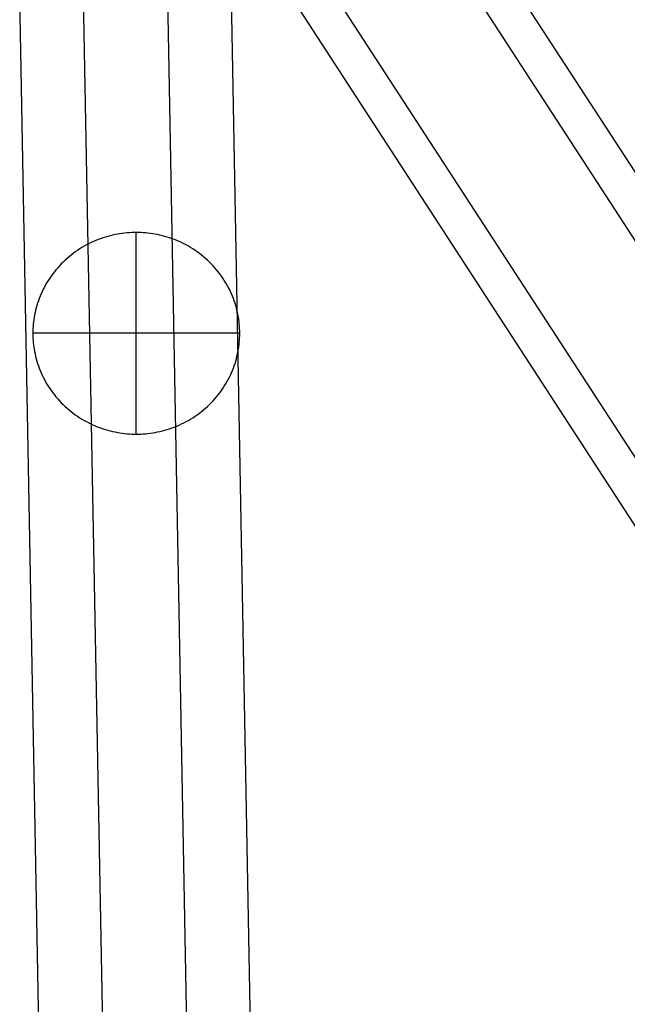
# Model space of a CAD drawing. Extents: x 2585 to 3160, y 2666 to 3200.
# Tile 113 of 256: x 2586 to 2629, y 3050 to 3119. Entities that reach past the tile are written whole.
import ezdxf

# ---------------------------------------------------------------- set-up
doc = ezdxf.new("R2010")
doc.units = 0
doc.layers.add('PP', color=51, linetype='CONTINUOUS')

msp = doc.modelspace()

# ---------------------------------------------------------------- linework, layer by layer
at = {"layer": 'PP'}
for p, q in [((2597.317, 3152.466, 39.849), (2642.453, 3082.94, 390.86)), ((2605.267, 3145.029, 37.339), (2650.403, 3075.503, 388.35)), ((2589.367, 3144.659, 39.036), (2634.503, 3075.133, 390.047)), ((2597.317, 3137.223, 36.526), (2642.453, 3067.697, 387.537)), ((2593.926, 2690.066, 7.294), (2585.942, 3121.103, 6.019)), ((2598.406, 2690.028, 17.424), (2590.421, 3121.064, 16.148)), ((2604.314, 2689.895, 2.926), (2596.329, 3120.932, 1.651)), ((2608.793, 2689.856, 13.056), (2600.809, 3120.893, 11.78)), ((2594.131, 3103.998, 7.138), (2594.131, 3103.998, -0.479)), ((2594.131, 3089.831, 7.138), (2594.131, 3103.998, 7.138)), ((2594.131, 3089.831, -0.479), (2594.131, 3103.998, -0.479)), ((2586.866, 3096.914, 7.138), (2586.866, 3096.914, -0.479)), ((2601.395, 3096.914, 7.138), (2586.866, 3096.914, 7.138)), ((2601.395, 3096.914, -0.479), (2586.866, 3096.914, -0.479)), ((2601.395, 3096.914, 7.138), (2601.395, 3096.914, -0.479)), ((2594.131, 3089.831, 7.138), (2594.131, 3089.831, -0.479))]:
    msp.add_line(p, q, dxfattribs=at)
at = {"layer": 'PP', "extrusion": (0.108601, -0.211755, 0.97127)}
msp.add_lwpolyline([(3753.928, 1584.469), (3754.087, 1584.389), (3754.244, 1584.304), (3754.401, 1584.214), (3754.558, 1584.121), (3754.713, 1584.023), (3754.868, 1583.921), (3755.021, 1583.815), (3755.173, 1583.704), (3755.323, 1583.589), (3755.472, 1583.47), (3755.619, 1583.346), (3755.764, 1583.219), (3755.907, 1583.087), (3756.047, 1582.951), (3756.184, 1582.811), (3756.319, 1582.667), (3756.451, 1582.519), (3756.58, 1582.367), (3756.706, 1582.211), (3756.828, 1582.052), (3756.946, 1581.889), (3757.061, 1581.722), (3757.172, 1581.553), (3757.279, 1581.38), (3757.381, 1581.204), (3757.48, 1581.026), (3757.573, 1580.844), (3757.663, 1580.66), (3757.747, 1580.474), (3757.827, 1580.286), (3757.902, 1580.095), (3757.972, 1579.903), (3758.037, 1579.709), (3758.096, 1579.514), (3758.151, 1579.317), (3758.2, 1579.12), (3758.244, 1578.921), (3758.283, 1578.722), (3758.317, 1578.523), (3758.345, 1578.323), (3758.369, 1578.124), (3758.386, 1577.924), (3758.399, 1577.725), (3758.407, 1577.527), (3758.409, 1577.329), (3758.407, 1577.132), (3758.399, 1576.936), (3758.387, 1576.742), (3758.369, 1576.549), (3758.347, 1576.358), (3758.321, 1576.168), (3758.29, 1575.98), (3758.254, 1575.795), (3758.214, 1575.611), (3758.17, 1575.43), (3758.122, 1575.252), (3758.071, 1575.075), (3758.015, 1574.902), (3757.956, 1574.731), (3757.893, 1574.563), (3757.826, 1574.398), (3757.757, 1574.236), (3757.685, 1574.077), (3757.609, 1573.922), (3757.53, 1573.767), (3757.447, 1573.614), (3757.359, 1573.461), (3757.268, 1573.309), (3757.172, 1573.157), (3757.071, 1573.007), (3756.966, 1572.858), (3756.857, 1572.711), (3756.743, 1572.565), (3756.625, 1572.42), (3756.503, 1572.278), (3756.376, 1572.138), (3756.245, 1572), (3756.109, 1571.865), (3755.97, 1571.732), (3755.826, 1571.602), (3755.679, 1571.475), (3755.527, 1571.351), (3755.371, 1571.23), (3755.212, 1571.113), (3755.049, 1571), (3754.882, 1570.89), (3754.712, 1570.784), (3754.539, 1570.682), (3754.363, 1570.585), (3754.183, 1570.491), (3754.001, 1570.403), (3753.816, 1570.318), (3753.629, 1570.239), (3753.439, 1570.164), (3753.247, 1570.094), (3753.053, 1570.029), (3752.858, 1569.969), (3752.661, 1569.914), (3752.462, 1569.864), (3752.262, 1569.819), (3752.062, 1569.78), (3751.861, 1569.745), (3751.659, 1569.716), (3751.457, 1569.692), (3751.255, 1569.673), (3751.052, 1569.66), (3750.85, 1569.651), (3750.649, 1569.648), (3750.448, 1569.649), (3750.248, 1569.656), (3750.05, 1569.667), (3749.852, 1569.683), (3749.656, 1569.704), (3749.461, 1569.729), (3749.268, 1569.759), (3749.077, 1569.794), (3748.887, 1569.832), (3748.7, 1569.875), (3748.516, 1569.922), (3748.333, 1569.973), (3748.153, 1570.028), (3747.976, 1570.086), (3747.802, 1570.148), (3747.63, 1570.213), (3747.461, 1570.282), (3747.295, 1570.353), (3747.132, 1570.428), (3746.973, 1570.505), (3746.815, 1570.586), (3746.657, 1570.671), (3746.5, 1570.761), (3746.343, 1570.854), (3746.188, 1570.952), (3746.033, 1571.054), (3745.88, 1571.16), (3745.728, 1571.271), (3745.578, 1571.386), (3745.429, 1571.505), (3745.282, 1571.628), (3745.137, 1571.756), (3744.994, 1571.888), (3744.854, 1572.024), (3744.717, 1572.164), (3744.582, 1572.308), (3744.45, 1572.456), (3744.321, 1572.608), (3744.195, 1572.764), (3744.073, 1572.923), (3743.955, 1573.086), (3743.84, 1573.252), (3743.729, 1573.422), (3743.622, 1573.595), (3743.52, 1573.771), (3743.421, 1573.949), (3743.328, 1574.131), (3743.238, 1574.314), (3743.154, 1574.501), (3743.074, 1574.689), (3742.999, 1574.88), (3742.929, 1575.072), (3742.865, 1575.266), (3742.805, 1575.461), (3742.75, 1575.657), (3742.701, 1575.855), (3742.657, 1576.053), (3742.618, 1576.252), (3742.584, 1576.452), (3742.556, 1576.651), (3742.533, 1576.851), (3742.515, 1577.05), (3742.502, 1577.25), (3742.494, 1577.448), (3742.492, 1577.646), (3742.494, 1577.843), (3742.502, 1578.038), (3742.514, 1578.233), (3742.532, 1578.426), (3742.554, 1578.617), (3742.58, 1578.807), (3742.611, 1578.994), (3742.647, 1579.18), (3742.687, 1579.364), (3742.731, 1579.545), (3742.779, 1579.723), (3742.831, 1579.899), (3742.886, 1580.073), (3742.946, 1580.244), (3743.008, 1580.411), (3743.075, 1580.576), (3743.144, 1580.738), (3743.217, 1580.897), (3743.292, 1581.053), (3743.371, 1581.207), (3743.454, 1581.361), (3743.542, 1581.514), (3743.633, 1581.666), (3743.73, 1581.818), (3743.83, 1581.968), (3743.935, 1582.117), (3744.044, 1582.264), (3744.158, 1582.41), (3744.276, 1582.554), (3744.399, 1582.697), (3744.525, 1582.837), (3744.656, 1582.975), (3744.792, 1583.11), (3744.931, 1583.243), (3745.075, 1583.373), (3745.222, 1583.5), (3745.374, 1583.624), (3745.53, 1583.745), (3745.689, 1583.862), (3745.852, 1583.975), (3746.019, 1584.085), (3746.189, 1584.191), (3746.362, 1584.293), (3746.538, 1584.39), (3746.718, 1584.484), (3746.9, 1584.572), (3747.085, 1584.657), (3747.273, 1584.736), (3747.462, 1584.811), (3747.654, 1584.881), (3747.848, 1584.946), (3748.043, 1585.006), (3748.241, 1585.061), (3748.439, 1585.111), (3748.639, 1585.156), (3748.839, 1585.195), (3749.04, 1585.229), (3749.242, 1585.259), (3749.444, 1585.283), (3749.647, 1585.301), (3749.849, 1585.315), (3750.051, 1585.324), (3750.252, 1585.327), (3750.453, 1585.326), (3750.653, 1585.319), (3750.852, 1585.308), (3751.049, 1585.292), (3751.246, 1585.271), (3751.44, 1585.246), (3751.633, 1585.216), (3751.824, 1585.181), (3752.014, 1585.142), (3752.201, 1585.1), (3752.385, 1585.053), (3752.568, 1585.002), (3752.748, 1584.947), (3752.925, 1584.889), (3753.099, 1584.827), (3753.271, 1584.762), (3753.44, 1584.693), (3753.606, 1584.621), (3753.769, 1584.547)], close=True, dxfattribs=at)
at = {"layer": 'PP'}
msp.add_lwpolyline([(2594.131, 3089.831), (2594.292, 3089.833), (2594.455, 3089.838), (2594.619, 3089.847), (2594.784, 3089.86), (2594.95, 3089.876), (2595.117, 3089.897), (2595.284, 3089.921), (2595.453, 3089.95), (2595.622, 3089.982), (2595.791, 3090.019), (2595.96, 3090.06), (2596.13, 3090.105), (2596.299, 3090.154), (2596.468, 3090.208), (2596.637, 3090.266), (2596.805, 3090.329), (2596.972, 3090.396), (2597.138, 3090.467), (2597.304, 3090.543), (2597.467, 3090.623), (2597.63, 3090.707), (2597.79, 3090.796), (2597.949, 3090.889), (2598.106, 3090.986), (2598.261, 3091.087), (2598.413, 3091.193), (2598.563, 3091.302), (2598.71, 3091.415), (2598.854, 3091.533), (2598.995, 3091.653), (2599.133, 3091.778), (2599.268, 3091.906), (2599.399, 3092.037), (2599.526, 3092.172), (2599.65, 3092.309), (2599.771, 3092.45), (2599.887, 3092.593), (2599.999, 3092.739), (2600.107, 3092.888), (2600.211, 3093.038), (2600.311, 3093.191), (2600.406, 3093.346), (2600.497, 3093.503), (2600.584, 3093.661), (2600.666, 3093.821), (2600.743, 3093.982), (2600.817, 3094.144), (2600.885, 3094.307), (2600.949, 3094.471), (2601.009, 3094.635), (2601.064, 3094.8), (2601.115, 3094.965), (2601.161, 3095.131), (2601.203, 3095.296), (2601.241, 3095.461), (2601.274, 3095.626), (2601.303, 3095.79), (2601.328, 3095.953), (2601.349, 3096.116), (2601.366, 3096.278), (2601.379, 3096.439), (2601.388, 3096.599), (2601.393, 3096.757), (2601.395, 3096.914), (2601.393, 3097.072), (2601.388, 3097.23), (2601.379, 3097.39), (2601.366, 3097.551), (2601.349, 3097.713), (2601.328, 3097.876), (2601.303, 3098.039), (2601.274, 3098.203), (2601.241, 3098.368), (2601.203, 3098.533), (2601.161, 3098.698), (2601.115, 3098.863), (2601.064, 3099.029), (2601.009, 3099.193), (2600.949, 3099.358), (2600.885, 3099.522), (2600.817, 3099.685), (2600.743, 3099.847), (2600.666, 3100.008), (2600.584, 3100.168), (2600.497, 3100.326), (2600.406, 3100.483), (2600.311, 3100.637), (2600.211, 3100.79), (2600.107, 3100.941), (2599.999, 3101.09), (2599.887, 3101.236), (2599.771, 3101.379), (2599.65, 3101.519), (2599.526, 3101.657), (2599.399, 3101.792), (2599.268, 3101.923), (2599.133, 3102.051), (2598.995, 3102.175), (2598.854, 3102.296), (2598.71, 3102.413), (2598.563, 3102.527), (2598.413, 3102.636), (2598.261, 3102.742), (2598.106, 3102.843), (2597.949, 3102.94), (2597.79, 3103.033), (2597.63, 3103.122), (2597.467, 3103.206), (2597.304, 3103.286), (2597.138, 3103.362), (2596.972, 3103.433), (2596.805, 3103.5), (2596.637, 3103.563), (2596.468, 3103.621), (2596.299, 3103.675), (2596.13, 3103.724), (2595.96, 3103.769), (2595.791, 3103.81), (2595.622, 3103.847), (2595.453, 3103.879), (2595.284, 3103.908), (2595.117, 3103.932), (2594.95, 3103.952), (2594.784, 3103.969), (2594.619, 3103.982), (2594.455, 3103.99), (2594.292, 3103.996), (2594.131, 3103.998), (2593.97, 3103.996), (2593.807, 3103.99), (2593.643, 3103.982), (2593.478, 3103.969), (2593.312, 3103.952), (2593.145, 3103.932), (2592.977, 3103.908), (2592.809, 3103.879), (2592.64, 3103.847), (2592.471, 3103.81), (2592.301, 3103.769), (2592.132, 3103.724), (2591.963, 3103.675), (2591.794, 3103.621), (2591.625, 3103.563), (2591.457, 3103.5), (2591.29, 3103.433), (2591.123, 3103.362), (2590.958, 3103.286), (2590.794, 3103.206), (2590.632, 3103.122), (2590.471, 3103.033), (2590.312, 3102.94), (2590.156, 3102.843), (2590.001, 3102.742), (2589.849, 3102.636), (2589.699, 3102.527), (2589.552, 3102.413), (2589.408, 3102.296), (2589.267, 3102.175), (2589.129, 3102.051), (2588.994, 3101.923), (2588.863, 3101.792), (2588.735, 3101.657), (2588.611, 3101.519), (2588.491, 3101.379), (2588.375, 3101.236), (2588.263, 3101.09), (2588.154, 3100.941), (2588.051, 3100.79), (2587.951, 3100.637), (2587.856, 3100.483), (2587.765, 3100.326), (2587.678, 3100.168), (2587.596, 3100.008), (2587.518, 3099.847), (2587.445, 3099.685), (2587.376, 3099.522), (2587.312, 3099.358), (2587.253, 3099.193), (2587.198, 3099.029), (2587.147, 3098.863), (2587.101, 3098.698), (2587.059, 3098.533), (2587.021, 3098.368), (2586.988, 3098.203), (2586.959, 3098.039), (2586.934, 3097.876), (2586.913, 3097.713), (2586.896, 3097.551), (2586.883, 3097.39), (2586.874, 3097.23), (2586.868, 3097.072), (2586.866, 3096.914), (2586.868, 3096.757), (2586.874, 3096.599), (2586.883, 3096.439), (2586.896, 3096.278), (2586.913, 3096.116), (2586.934, 3095.953), (2586.959, 3095.79), (2586.988, 3095.626), (2587.021, 3095.461), (2587.059, 3095.296), (2587.101, 3095.131), (2587.147, 3094.965), (2587.198, 3094.8), (2587.253, 3094.635), (2587.312, 3094.471), (2587.376, 3094.307), (2587.445, 3094.144), (2587.518, 3093.982), (2587.596, 3093.821), (2587.678, 3093.661), (2587.765, 3093.503), (2587.856, 3093.346), (2587.951, 3093.191), (2588.051, 3093.038), (2588.154, 3092.888), (2588.263, 3092.739), (2588.375, 3092.593), (2588.491, 3092.45), (2588.611, 3092.309), (2588.735, 3092.172), (2588.863, 3092.037), (2588.994, 3091.906), (2589.129, 3091.778), (2589.267, 3091.653), (2589.408, 3091.533), (2589.552, 3091.415), (2589.699, 3091.302), (2589.849, 3091.193), (2590.001, 3091.087), (2590.156, 3090.986), (2590.312, 3090.889), (2590.471, 3090.796), (2590.632, 3090.707), (2590.794, 3090.623), (2590.958, 3090.543), (2591.123, 3090.467), (2591.29, 3090.396), (2591.457, 3090.329), (2591.625, 3090.266), (2591.794, 3090.208), (2591.963, 3090.154), (2592.132, 3090.105), (2592.301, 3090.06), (2592.471, 3090.019), (2592.64, 3089.982), (2592.809, 3089.95), (2592.977, 3089.921), (2593.145, 3089.897), (2593.312, 3089.876), (2593.478, 3089.86), (2593.643, 3089.847), (2593.807, 3089.838), (2593.97, 3089.833)], close=True, dxfattribs=at)
msp.add_lwpolyline([(2594.131, 3089.831), (2594.292, 3089.833), (2594.455, 3089.838), (2594.619, 3089.847), (2594.784, 3089.86), (2594.95, 3089.876), (2595.117, 3089.897), (2595.284, 3089.921), (2595.453, 3089.95), (2595.622, 3089.982), (2595.791, 3090.019), (2595.96, 3090.06), (2596.13, 3090.105), (2596.299, 3090.154), (2596.468, 3090.208), (2596.637, 3090.266), (2596.805, 3090.329), (2596.972, 3090.396), (2597.138, 3090.467), (2597.304, 3090.543), (2597.467, 3090.623), (2597.63, 3090.707), (2597.79, 3090.796), (2597.949, 3090.889), (2598.106, 3090.986), (2598.261, 3091.087), (2598.413, 3091.193), (2598.563, 3091.302), (2598.71, 3091.415), (2598.854, 3091.533), (2598.995, 3091.653), (2599.133, 3091.778), (2599.268, 3091.906), (2599.399, 3092.037), (2599.526, 3092.172), (2599.65, 3092.309), (2599.771, 3092.45), (2599.887, 3092.593), (2599.999, 3092.739), (2600.107, 3092.888), (2600.211, 3093.038), (2600.311, 3093.191), (2600.406, 3093.346), (2600.497, 3093.503), (2600.584, 3093.661), (2600.666, 3093.821), (2600.743, 3093.982), (2600.817, 3094.144), (2600.885, 3094.307), (2600.949, 3094.471), (2601.009, 3094.635), (2601.064, 3094.8), (2601.115, 3094.965), (2601.161, 3095.131), (2601.203, 3095.296), (2601.241, 3095.461), (2601.274, 3095.626), (2601.303, 3095.79), (2601.328, 3095.953), (2601.349, 3096.116), (2601.366, 3096.278), (2601.379, 3096.439), (2601.388, 3096.599), (2601.393, 3096.757), (2601.395, 3096.914), (2601.393, 3097.072), (2601.388, 3097.23), (2601.379, 3097.39), (2601.366, 3097.551), (2601.349, 3097.713), (2601.328, 3097.876), (2601.303, 3098.039), (2601.274, 3098.203), (2601.241, 3098.368), (2601.203, 3098.533), (2601.161, 3098.698), (2601.115, 3098.863), (2601.064, 3099.029), (2601.009, 3099.193), (2600.949, 3099.358), (2600.885, 3099.522), (2600.817, 3099.685), (2600.743, 3099.847), (2600.666, 3100.008), (2600.584, 3100.168), (2600.497, 3100.326), (2600.406, 3100.483), (2600.311, 3100.637), (2600.211, 3100.79), (2600.107, 3100.941), (2599.999, 3101.09), (2599.887, 3101.236), (2599.771, 3101.379), (2599.65, 3101.519), (2599.526, 3101.657), (2599.399, 3101.792), (2599.268, 3101.923), (2599.133, 3102.051), (2598.995, 3102.175), (2598.854, 3102.296), (2598.71, 3102.413), (2598.563, 3102.527), (2598.413, 3102.636), (2598.261, 3102.742), (2598.106, 3102.843), (2597.949, 3102.94), (2597.79, 3103.033), (2597.63, 3103.122), (2597.467, 3103.206), (2597.304, 3103.286), (2597.138, 3103.362), (2596.972, 3103.433), (2596.805, 3103.5), (2596.637, 3103.563), (2596.468, 3103.621), (2596.299, 3103.675), (2596.13, 3103.724), (2595.96, 3103.769), (2595.791, 3103.81), (2595.622, 3103.847), (2595.453, 3103.879), (2595.284, 3103.908), (2595.117, 3103.932), (2594.95, 3103.952), (2594.784, 3103.969), (2594.619, 3103.982), (2594.455, 3103.99), (2594.292, 3103.996), (2594.131, 3103.998), (2593.97, 3103.996), (2593.807, 3103.99), (2593.643, 3103.982), (2593.478, 3103.969), (2593.312, 3103.952), (2593.145, 3103.932), (2592.977, 3103.908), (2592.809, 3103.879), (2592.64, 3103.847), (2592.471, 3103.81), (2592.301, 3103.769), (2592.132, 3103.724), (2591.963, 3103.675), (2591.794, 3103.621), (2591.625, 3103.563), (2591.457, 3103.5), (2591.29, 3103.433), (2591.123, 3103.362), (2590.958, 3103.286), (2590.794, 3103.206), (2590.632, 3103.122), (2590.471, 3103.033), (2590.312, 3102.94), (2590.156, 3102.843), (2590.001, 3102.742), (2589.849, 3102.636), (2589.699, 3102.527), (2589.552, 3102.413), (2589.408, 3102.296), (2589.267, 3102.175), (2589.129, 3102.051), (2588.994, 3101.923), (2588.863, 3101.792), (2588.735, 3101.657), (2588.611, 3101.519), (2588.491, 3101.379), (2588.375, 3101.236), (2588.263, 3101.09), (2588.154, 3100.941), (2588.051, 3100.79), (2587.951, 3100.637), (2587.856, 3100.483), (2587.765, 3100.326), (2587.678, 3100.168), (2587.596, 3100.008), (2587.518, 3099.847), (2587.445, 3099.685), (2587.376, 3099.522), (2587.312, 3099.358), (2587.253, 3099.193), (2587.198, 3099.029), (2587.147, 3098.863), (2587.101, 3098.698), (2587.059, 3098.533), (2587.021, 3098.368), (2586.988, 3098.203), (2586.959, 3098.039), (2586.934, 3097.876), (2586.913, 3097.713), (2586.896, 3097.551), (2586.883, 3097.39), (2586.874, 3097.23), (2586.868, 3097.072), (2586.866, 3096.914), (2586.868, 3096.757), (2586.874, 3096.599), (2586.883, 3096.439), (2586.896, 3096.278), (2586.913, 3096.116), (2586.934, 3095.953), (2586.959, 3095.79), (2586.988, 3095.626), (2587.021, 3095.461), (2587.059, 3095.296), (2587.101, 3095.131), (2587.147, 3094.965), (2587.198, 3094.8), (2587.253, 3094.635), (2587.312, 3094.471), (2587.376, 3094.307), (2587.445, 3094.144), (2587.518, 3093.982), (2587.596, 3093.821), (2587.678, 3093.661), (2587.765, 3093.503), (2587.856, 3093.346), (2587.951, 3093.191), (2588.051, 3093.038), (2588.154, 3092.888), (2588.263, 3092.739), (2588.375, 3092.593), (2588.491, 3092.45), (2588.611, 3092.309), (2588.735, 3092.172), (2588.863, 3092.037), (2588.994, 3091.906), (2589.129, 3091.778), (2589.267, 3091.653), (2589.408, 3091.533), (2589.552, 3091.415), (2589.699, 3091.302), (2589.849, 3091.193), (2590.001, 3091.087), (2590.156, 3090.986), (2590.312, 3090.889), (2590.471, 3090.796), (2590.632, 3090.707), (2590.794, 3090.623), (2590.958, 3090.543), (2591.123, 3090.467), (2591.29, 3090.396), (2591.457, 3090.329), (2591.625, 3090.266), (2591.794, 3090.208), (2591.963, 3090.154), (2592.132, 3090.105), (2592.301, 3090.06), (2592.471, 3090.019), (2592.64, 3089.982), (2592.809, 3089.95), (2592.977, 3089.921), (2593.145, 3089.897), (2593.312, 3089.876), (2593.478, 3089.86), (2593.643, 3089.847), (2593.807, 3089.838), (2593.97, 3089.833)], close=True, dxfattribs=at)
msp.add_lwpolyline([(2594.131, 3089.831), (2594.292, 3089.833), (2594.455, 3089.838), (2594.619, 3089.847), (2594.784, 3089.86), (2594.95, 3089.876), (2595.117, 3089.897), (2595.284, 3089.921), (2595.453, 3089.95), (2595.622, 3089.982), (2595.791, 3090.019), (2595.96, 3090.06), (2596.13, 3090.105), (2596.299, 3090.154), (2596.468, 3090.208), (2596.637, 3090.266), (2596.805, 3090.329), (2596.972, 3090.396), (2597.138, 3090.467), (2597.304, 3090.543), (2597.467, 3090.623), (2597.63, 3090.707), (2597.79, 3090.796), (2597.949, 3090.889), (2598.106, 3090.986), (2598.261, 3091.087), (2598.413, 3091.193), (2598.563, 3091.302), (2598.71, 3091.415), (2598.854, 3091.533), (2598.995, 3091.653), (2599.133, 3091.778), (2599.268, 3091.906), (2599.399, 3092.037), (2599.526, 3092.172), (2599.65, 3092.309), (2599.771, 3092.45), (2599.887, 3092.593), (2599.999, 3092.739), (2600.107, 3092.888), (2600.211, 3093.038), (2600.311, 3093.191), (2600.406, 3093.346), (2600.497, 3093.503), (2600.584, 3093.661), (2600.666, 3093.821), (2600.743, 3093.982), (2600.817, 3094.144), (2600.885, 3094.307), (2600.949, 3094.471), (2601.009, 3094.635), (2601.064, 3094.8), (2601.115, 3094.965), (2601.161, 3095.131), (2601.203, 3095.296), (2601.241, 3095.461), (2601.274, 3095.626), (2601.303, 3095.79), (2601.328, 3095.953), (2601.349, 3096.116), (2601.366, 3096.278), (2601.379, 3096.439), (2601.388, 3096.599), (2601.393, 3096.757), (2601.395, 3096.914), (2601.393, 3097.072), (2601.388, 3097.23), (2601.379, 3097.39), (2601.366, 3097.551), (2601.349, 3097.713), (2601.328, 3097.876), (2601.303, 3098.039), (2601.274, 3098.203), (2601.241, 3098.368), (2601.203, 3098.533), (2601.161, 3098.698), (2601.115, 3098.863), (2601.064, 3099.029), (2601.009, 3099.193), (2600.949, 3099.358), (2600.885, 3099.522), (2600.817, 3099.685), (2600.743, 3099.847), (2600.666, 3100.008), (2600.584, 3100.168), (2600.497, 3100.326), (2600.406, 3100.483), (2600.311, 3100.637), (2600.211, 3100.79), (2600.107, 3100.941), (2599.999, 3101.09), (2599.887, 3101.236), (2599.771, 3101.379), (2599.65, 3101.519), (2599.526, 3101.657), (2599.399, 3101.792), (2599.268, 3101.923), (2599.133, 3102.051), (2598.995, 3102.175), (2598.854, 3102.296), (2598.71, 3102.413), (2598.563, 3102.527), (2598.413, 3102.636), (2598.261, 3102.742), (2598.106, 3102.843), (2597.949, 3102.94), (2597.79, 3103.033), (2597.63, 3103.122), (2597.467, 3103.206), (2597.304, 3103.286), (2597.138, 3103.362), (2596.972, 3103.433), (2596.805, 3103.5), (2596.637, 3103.563), (2596.468, 3103.621), (2596.299, 3103.675), (2596.13, 3103.724), (2595.96, 3103.769), (2595.791, 3103.81), (2595.622, 3103.847), (2595.453, 3103.879), (2595.284, 3103.908), (2595.117, 3103.932), (2594.95, 3103.952), (2594.784, 3103.969), (2594.619, 3103.982), (2594.455, 3103.99), (2594.292, 3103.996), (2594.131, 3103.998), (2593.97, 3103.996), (2593.807, 3103.99), (2593.643, 3103.982), (2593.478, 3103.969), (2593.312, 3103.952), (2593.145, 3103.932), (2592.977, 3103.908), (2592.809, 3103.879), (2592.64, 3103.847), (2592.471, 3103.81), (2592.301, 3103.769), (2592.132, 3103.724), (2591.963, 3103.675), (2591.794, 3103.621), (2591.625, 3103.563), (2591.457, 3103.5), (2591.29, 3103.433), (2591.123, 3103.362), (2590.958, 3103.286), (2590.794, 3103.206), (2590.632, 3103.122), (2590.471, 3103.033), (2590.312, 3102.94), (2590.156, 3102.843), (2590.001, 3102.742), (2589.849, 3102.636), (2589.699, 3102.527), (2589.552, 3102.413), (2589.408, 3102.296), (2589.267, 3102.175), (2589.129, 3102.051), (2588.994, 3101.923), (2588.863, 3101.792), (2588.735, 3101.657), (2588.611, 3101.519), (2588.491, 3101.379), (2588.375, 3101.236), (2588.263, 3101.09), (2588.154, 3100.941), (2588.051, 3100.79), (2587.951, 3100.637), (2587.856, 3100.483), (2587.765, 3100.326), (2587.678, 3100.168), (2587.596, 3100.008), (2587.518, 3099.847), (2587.445, 3099.685), (2587.376, 3099.522), (2587.312, 3099.358), (2587.253, 3099.193), (2587.198, 3099.029), (2587.147, 3098.863), (2587.101, 3098.698), (2587.059, 3098.533), (2587.021, 3098.368), (2586.988, 3098.203), (2586.959, 3098.039), (2586.934, 3097.876), (2586.913, 3097.713), (2586.896, 3097.551), (2586.883, 3097.39), (2586.874, 3097.23), (2586.868, 3097.072), (2586.866, 3096.914), (2586.868, 3096.757), (2586.874, 3096.599), (2586.883, 3096.439), (2586.896, 3096.278), (2586.913, 3096.116), (2586.934, 3095.953), (2586.959, 3095.79), (2586.988, 3095.626), (2587.021, 3095.461), (2587.059, 3095.296), (2587.101, 3095.131), (2587.147, 3094.965), (2587.198, 3094.8), (2587.253, 3094.635), (2587.312, 3094.471), (2587.376, 3094.307), (2587.445, 3094.144), (2587.518, 3093.982), (2587.596, 3093.821), (2587.678, 3093.661), (2587.765, 3093.503), (2587.856, 3093.346), (2587.951, 3093.191), (2588.051, 3093.038), (2588.154, 3092.888), (2588.263, 3092.739), (2588.375, 3092.593), (2588.491, 3092.45), (2588.611, 3092.309), (2588.735, 3092.172), (2588.863, 3092.037), (2588.994, 3091.906), (2589.129, 3091.778), (2589.267, 3091.653), (2589.408, 3091.533), (2589.552, 3091.415), (2589.699, 3091.302), (2589.849, 3091.193), (2590.001, 3091.087), (2590.156, 3090.986), (2590.312, 3090.889), (2590.471, 3090.796), (2590.632, 3090.707), (2590.794, 3090.623), (2590.958, 3090.543), (2591.123, 3090.467), (2591.29, 3090.396), (2591.457, 3090.329), (2591.625, 3090.266), (2591.794, 3090.208), (2591.963, 3090.154), (2592.132, 3090.105), (2592.301, 3090.06), (2592.471, 3090.019), (2592.64, 3089.982), (2592.809, 3089.95), (2592.977, 3089.921), (2593.145, 3089.897), (2593.312, 3089.876), (2593.478, 3089.86), (2593.643, 3089.847), (2593.807, 3089.838), (2593.97, 3089.833)], close=True, dxfattribs=at)

doc.saveas('drawing.dxf')
